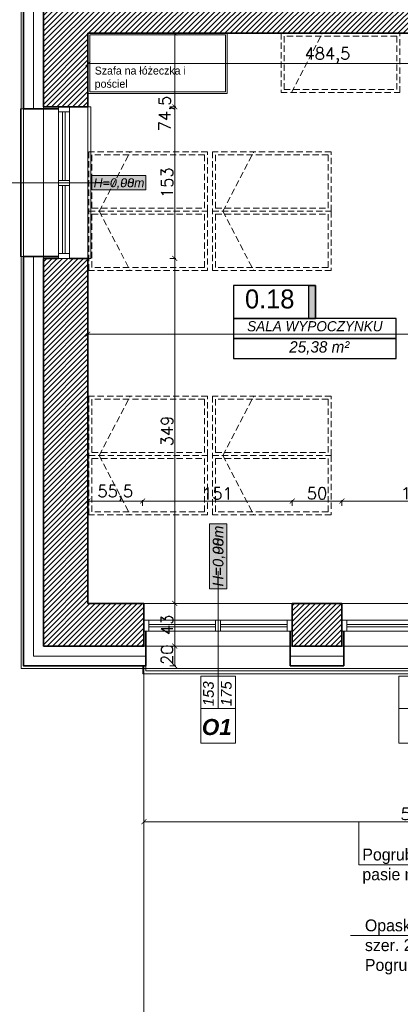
# Model space of a CAD drawing. Header units: millimetres. Extents: x -587 to 358276, y -26688 to 221215.
# Tile 78 of 256: x 8863 to 9248, y 9384 to 10379. Entities that reach past the tile are written whole.
import ezdxf
from ezdxf.lldxf.tags import DXFTag

# ---------------------------------------------------------------- set-up
doc = ezdxf.new("R2010")
doc.units = ezdxf.units.MM
doc.header["$MEASUREMENT"] = 0
doc.linetypes.add('DASHED2', pattern=[9.525, 6.35, -3.175])
for name, color, linetype, lineweight in [('A_istniejące ściany', 7, 'Continuous', 35), ('A_izolacja', 5, 'Continuous', 9), ('A_l.przerywana', 250, 'ICAD_ISO03W100', 9), ('A_linie widokowe', 5, 'Continuous', 18), ('A_okna wymieniane', 5, 'Continuous', 15), ('A_opisy', 166, 'Continuous', 15), ('A_wyposażenie', 7, 'Continuous', 9), ('A_ściany projektowane', 5, 'Continuous', 35), ('l.przerywana', 104, 'ICAD_ISO03W100', 5), ('l.widokowa', 140, 'Continuous', 15), ('l.wypełnien', 253, 'Continuous', 5), ('Nowe_820-G Rysunki Obrazki_Nr_pióra__1', 7, 'Continuous', 13), ('wymiarowanie', 176, 'Continuous', 9)]:
    doc.layers.add(name, color=color, linetype=linetype, lineweight=lineweight)
doc.layers.add('tabelki opis', color=7, linetype='Continuous')
doc.styles.add('ARIALL', font='GOTHIC.TTF', dxfattribs={"height": 40})
doc.styles.add('ROMANS', font='romans')
doc.styles.add('styl2', font='simplex.shx')
doc.linetypes.add('BATTING', pattern='A,0.00254,-2.54,[134,ltypeshp.shx,S=2.54,R=0,X=-2.54,Y=0],-5.08,[134,ltypeshp.shx,S=2.54,R=180,X=2.54,Y=0],-2.54', length=10.16254)
tags = doc.linetypes.add('ICAD_ISO03W100', pattern=[30, 12, -18]).pattern_tags.tags
tags[6:7] = [DXFTag(74, 4), DXFTag(75, 0), DXFTag(340, '0'), DXFTag(46, 1.0), DXFTag(50, 0.0), DXFTag(44, 0.0), DXFTag(45, 0.0)]
tags[4:5] = [DXFTag(74, 4), DXFTag(75, 0), DXFTag(340, '0'), DXFTag(46, 1.0), DXFTag(50, 0.0), DXFTag(44, 0.0), DXFTag(45, 0.0)]
doc.dimstyles.new('Skala 1-50', dxfattribs={"dimtxt": 12, "dimasz": 5, "dimexe": 1, "dimexo": 1, "dimgap": 1.5, "dimtad": 1, "dimdec": 1, "dimrnd": 0.5, "dimtxsty": 'styl2', "dimblk": 'ARCHTICK', "dimcen": 5, "dimadec": 0, "dimazin": 0, "dimtfac": 1, "dimtdec": 1, "dimtmove": 1, "dimatfit": 3, "dimldrblk": 'ARCHTICK', "dimfxl": 5, "dimfxlon": 1, "dimlwd": -1, "dimlwe": -1, "dimarcsym": 0})
pattern_1 = [(45, (0, 6.0705), (-2.6516504, 2.6516504), [])]

# ---------------------------------------------------------------- blocks, each defined once
blk = doc.blocks.new('_ArchTick')
at = {"color": 0, "linetype": 'ByBlock', "const_width": 0.15}
blk.add_lwpolyline([(-0.5, -0.5), (0.5, 0.5)], dxfattribs=at)
blk = doc.blocks.new('*D3581')
at = {"layer": 'Defpoints', "color": 0}
for p in [(8988.77, 9745.65), (9538.82, 9725.65), (9538.82, 9568.11)]:
    blk.add_point(p, dxfattribs=at)
at = {"layer": 'wymiarowanie', "color": 0}
for p, q in [((8988.77, 9573.11), (8988.77, 9567.11)), ((8988.77, 9568.11), (9538.82, 9568.11)), ((9538.82, 9573.11), (9538.82, 9567.11))]:
    blk.add_line(p, q, dxfattribs=at)
at = {"layer": 'wymiarowanie', "color": 0, "xscale": 5, "yscale": 5, "zscale": 5, "rotation": 180}
blk.add_blockref('_ArchTick', (8988.77, 9568.11), dxfattribs=at)
at = {"layer": 'wymiarowanie', "color": 0, "xscale": 5, "yscale": 5, "zscale": 5}
blk.add_blockref('_ArchTick', (9538.82, 9568.11), dxfattribs=at)
at = {"layer": 'wymiarowanie', "color": 0, "insert": (9263.8, 9575.92), "char_height": 12, "attachment_point": 5, "style": 'styl2'}
blk.add_mtext('550', dxfattribs=at)
blk = doc.blocks.new('*D3594')
at = {"layer": 'Defpoints', "color": 0}
for p in [(8618.8, 9745.65), (8887.19, 9745.65), (8887.19, 9725.65)]:
    blk.add_point(p, dxfattribs=at)
at = {"layer": 'wymiarowanie', "color": 0}
for p, q in [((8623.8, 9745.65), (8617.8, 9745.65)), ((8618.8, 9725.65), (8618.8, 9745.65)), ((8623.8, 9725.65), (8617.8, 9725.65)), ((8618.8, 9725.65), (8618.8, 9692.92))]:
    blk.add_line(p, q, dxfattribs=at)
at = {"layer": 'wymiarowanie', "color": 0, "xscale": 5, "yscale": 5, "zscale": 5}
for p, rotation in [((8618.8, 9745.65), 90), ((8618.8, 9725.65), 270)]:
    blk.add_blockref('_ArchTick', p, dxfattribs=dict(at, rotation=rotation))
at = {"layer": 'wymiarowanie', "color": 0, "insert": (8611, 9703.16), "char_height": 12, "attachment_point": 5, "rotation": 90, "style": 'styl2'}
blk.add_mtext('20', dxfattribs=at)
blk = doc.blocks.new('*D3595')
at = {"layer": 'Defpoints', "color": 0}
for p in [(8618.8, 10139.66), (8867.19, 10139.66), (8887.19, 9745.65)]:
    blk.add_point(p, dxfattribs=at)
at = {"layer": 'wymiarowanie', "color": 0}
for p, q in [((8623.8, 10139.66), (8617.8, 10139.66)), ((8618.8, 9745.65), (8618.8, 10139.66)), ((8623.8, 9745.65), (8617.8, 9745.65))]:
    blk.add_line(p, q, dxfattribs=at)
at = {"layer": 'wymiarowanie', "color": 0, "xscale": 5, "yscale": 5, "zscale": 5}
for p, rotation in [((8618.8, 10139.66), 90), ((8618.8, 9745.65), 270)]:
    blk.add_blockref('_ArchTick', p, dxfattribs=dict(at, rotation=rotation))
at = {"layer": 'wymiarowanie', "color": 0, "insert": (8611, 9942.66), "char_height": 12, "attachment_point": 5, "rotation": 90, "style": 'styl2'}
blk.add_mtext('394', dxfattribs=at)
blk = doc.blocks.new('*D3597')
at = {"layer": 'Defpoints', "color": 0}
for p in [(8618.8, 10290.91), (8887.19, 10290.91), (8860.69, 10139.66)]:
    blk.add_point(p, dxfattribs=at)
at = {"layer": 'wymiarowanie', "color": 0}
for p, q in [((8623.8, 10290.91), (8617.8, 10290.91)), ((8618.8, 10139.66), (8618.8, 10290.91)), ((8623.8, 10139.66), (8617.8, 10139.66))]:
    blk.add_line(p, q, dxfattribs=at)
at = {"layer": 'wymiarowanie', "color": 0, "xscale": 5, "yscale": 5, "zscale": 5}
for p, rotation in [((8618.8, 10290.91), 90), ((8618.8, 10139.66), 270)]:
    blk.add_blockref('_ArchTick', p, dxfattribs=dict(at, rotation=rotation))
at = {"layer": 'wymiarowanie', "color": 0, "insert": (8611.15, 10215.28), "char_height": 12, "attachment_point": 5, "rotation": 90, "style": 'styl2'}
blk.add_mtext('151', dxfattribs=at)
blk = doc.blocks.new('*D3598')
at = {"layer": 'Defpoints', "color": 0}
for p in [(8618.8, 10547.87), (8867.19, 10547.87), (8887.19, 10290.91)]:
    blk.add_point(p, dxfattribs=at)
at = {"layer": 'wymiarowanie', "color": 0}
for p, q in [((8623.8, 10547.87), (8617.8, 10547.87)), ((8618.8, 10290.91), (8618.8, 10547.87)), ((8623.8, 10290.91), (8617.8, 10290.91))]:
    blk.add_line(p, q, dxfattribs=at)
at = {"layer": 'wymiarowanie', "color": 0, "xscale": 5, "yscale": 5, "zscale": 5}
for p, rotation in [((8618.8, 10547.87), 90), ((8618.8, 10290.91), 270)]:
    blk.add_blockref('_ArchTick', p, dxfattribs=dict(at, rotation=rotation))
at = {"layer": 'wymiarowanie', "color": 0, "insert": (8611, 10419.39), "char_height": 12, "attachment_point": 5, "rotation": 90, "style": 'styl2'}
blk.add_mtext('257', dxfattribs=at)
blk = doc.blocks.new('*D3669')
at = {"layer": 'Defpoints', "color": 0}
for p in [(8867.19, 9745.65), (8887.19, 9745.65), (8887.19, 9192.87)]:
    blk.add_point(p, dxfattribs=at)
at = {"layer": 'wymiarowanie', "color": 0}
for p, q in [((8867.19, 9192.87), (8825.65, 9192.87)), ((8867.19, 9197.87), (8867.19, 9191.87)), ((8867.19, 9192.87), (8887.19, 9192.87)), ((8887.19, 9197.87), (8887.19, 9191.87))]:
    blk.add_line(p, q, dxfattribs=at)
at = {"layer": 'wymiarowanie', "color": 0, "xscale": 5, "yscale": 5, "zscale": 5, "rotation": 180}
blk.add_blockref('_ArchTick', (8867.19, 9192.87), dxfattribs=at)
at = {"layer": 'wymiarowanie', "color": 0, "xscale": 5, "yscale": 5, "zscale": 5}
blk.add_blockref('_ArchTick', (8887.19, 9192.87), dxfattribs=at)
at = {"layer": 'wymiarowanie', "color": 0, "insert": (8835.89, 9200.67), "char_height": 12, "attachment_point": 5, "style": 'styl2'}
blk.add_mtext('20', dxfattribs=at)
blk = doc.blocks.new('*D3670')
at = {"layer": 'Defpoints', "color": 0}
for p in [(8887.19, 9745.65), (8988.77, 9745.65), (8988.77, 9192.87)]:
    blk.add_point(p, dxfattribs=at)
at = {"layer": 'wymiarowanie', "color": 0}
for p, q in [((8887.19, 9197.87), (8887.19, 9191.87)), ((8887.19, 9192.87), (8988.77, 9192.87)), ((8988.77, 9197.87), (8988.77, 9191.87))]:
    blk.add_line(p, q, dxfattribs=at)
at = {"layer": 'wymiarowanie', "color": 0, "xscale": 5, "yscale": 5, "zscale": 5, "rotation": 180}
blk.add_blockref('_ArchTick', (8887.19, 9192.87), dxfattribs=at)
at = {"layer": 'wymiarowanie', "color": 0, "xscale": 5, "yscale": 5, "zscale": 5}
blk.add_blockref('_ArchTick', (8988.77, 9192.87), dxfattribs=at)
at = {"layer": 'wymiarowanie', "color": 0, "insert": (8937.98, 9201.22), "char_height": 12, "attachment_point": 5, "style": 'styl2'}
blk.add_mtext('101,5', dxfattribs=at)
blk = doc.blocks.new('*D3671')
at = {"layer": 'Defpoints', "color": 0}
for p in [(8988.77, 9745.65), (9138.77, 9745.65), (9138.77, 9192.87)]:
    blk.add_point(p, dxfattribs=at)
at = {"layer": 'wymiarowanie', "color": 0}
for p, q in [((8988.77, 9197.87), (8988.77, 9191.87)), ((8988.77, 9192.87), (9138.77, 9192.87)), ((9138.77, 9197.87), (9138.77, 9191.87))]:
    blk.add_line(p, q, dxfattribs=at)
at = {"layer": 'wymiarowanie', "color": 0, "xscale": 5, "yscale": 5, "zscale": 5, "rotation": 180}
blk.add_blockref('_ArchTick', (8988.77, 9192.87), dxfattribs=at)
at = {"layer": 'wymiarowanie', "color": 0, "xscale": 5, "yscale": 5, "zscale": 5}
blk.add_blockref('_ArchTick', (9138.77, 9192.87), dxfattribs=at)
at = {"layer": 'wymiarowanie', "color": 0, "insert": (9063.77, 9200.67), "char_height": 12, "attachment_point": 5, "style": 'styl2'}
blk.add_mtext('150', dxfattribs=at)
blk = doc.blocks.new('*D3672')
at = {"layer": 'Defpoints', "color": 0}
for p in [(9138.77, 9745.65), (9189.01, 9745.65), (9189.01, 9192.87)]:
    blk.add_point(p, dxfattribs=at)
at = {"layer": 'wymiarowanie', "color": 0}
for p, q in [((9138.77, 9197.87), (9138.77, 9191.87)), ((9138.77, 9192.87), (9189.01, 9192.87)), ((9189.01, 9197.87), (9189.01, 9191.87))]:
    blk.add_line(p, q, dxfattribs=at)
at = {"layer": 'wymiarowanie', "color": 0, "xscale": 5, "yscale": 5, "zscale": 5, "rotation": 180}
blk.add_blockref('_ArchTick', (9138.77, 9192.87), dxfattribs=at)
at = {"layer": 'wymiarowanie', "color": 0, "xscale": 5, "yscale": 5, "zscale": 5}
blk.add_blockref('_ArchTick', (9189.01, 9192.87), dxfattribs=at)
at = {"layer": 'wymiarowanie', "color": 0, "insert": (9163.89, 9200.67), "char_height": 12, "attachment_point": 5, "style": 'styl2'}
blk.add_mtext('50', dxfattribs=at)
blk = doc.blocks.new('*D3673')
at = {"layer": 'Defpoints', "color": 0}
for p in [(9189.01, 9745.65), (9339.01, 9745.65), (9339.01, 9192.87)]:
    blk.add_point(p, dxfattribs=at)
at = {"layer": 'wymiarowanie', "color": 0}
for p, q in [((9189.01, 9197.87), (9189.01, 9191.87)), ((9189.01, 9192.87), (9339.01, 9192.87)), ((9339.01, 9197.87), (9339.01, 9191.87))]:
    blk.add_line(p, q, dxfattribs=at)
at = {"layer": 'wymiarowanie', "color": 0, "xscale": 5, "yscale": 5, "zscale": 5, "rotation": 180}
blk.add_blockref('_ArchTick', (9189.01, 9192.87), dxfattribs=at)
at = {"layer": 'wymiarowanie', "color": 0, "xscale": 5, "yscale": 5, "zscale": 5}
blk.add_blockref('_ArchTick', (9339.01, 9192.87), dxfattribs=at)
at = {"layer": 'wymiarowanie', "color": 0, "insert": (9264.01, 9200.67), "char_height": 12, "attachment_point": 5, "style": 'styl2'}
blk.add_mtext('150', dxfattribs=at)
blk = doc.blocks.new('*D3746')
at = {"layer": 'Defpoints', "color": 0}
for p in [(8932.19, 10071.02), (9994.69, 10071.02), (8932.19, 10061.04)]:
    blk.add_point(p, dxfattribs=at)
at = {"layer": 'wymiarowanie', "color": 0}
for p, q in [((8932.19, 10066.04), (8932.19, 10060.04)), ((9994.69, 10066.04), (9994.69, 10060.04)), ((9994.69, 10061.04), (8932.19, 10061.04))]:
    blk.add_line(p, q, dxfattribs=at)
at = {"layer": 'wymiarowanie', "color": 0, "xscale": 5, "yscale": 5, "zscale": 5, "rotation": 180}
blk.add_blockref('_ArchTick', (8932.19, 10061.04), dxfattribs=at)
at = {"layer": 'wymiarowanie', "color": 0, "xscale": 5, "yscale": 5, "zscale": 5}
blk.add_blockref('_ArchTick', (9994.69, 10061.04), dxfattribs=at)
at = {"layer": 'wymiarowanie', "color": 0, "insert": (9463.44, 10069.39), "char_height": 12, "attachment_point": 5, "style": 'styl2'}
blk.add_mtext('1062,5', dxfattribs=at)
blk = doc.blocks.new('*D3942')
at = {"layer": 'Defpoints', "color": 0}
for p in [(8932.19, 10365.41), (9416.72, 10365.41), (9416.72, 10334.64)]:
    blk.add_point(p, dxfattribs=at)
at = {"layer": 'wymiarowanie', "color": 0}
for p, q in [((8932.19, 10339.64), (8932.19, 10333.64)), ((8932.19, 10334.64), (9416.72, 10334.64)), ((9416.72, 10339.64), (9416.72, 10333.64))]:
    blk.add_line(p, q, dxfattribs=at)
at = {"layer": 'wymiarowanie', "color": 0, "xscale": 5, "yscale": 5, "zscale": 5, "rotation": 180}
blk.add_blockref('_ArchTick', (8932.19, 10334.64), dxfattribs=at)
at = {"layer": 'wymiarowanie', "color": 0, "xscale": 5, "yscale": 5, "zscale": 5}
blk.add_blockref('_ArchTick', (9416.72, 10334.64), dxfattribs=at)
at = {"layer": 'wymiarowanie', "color": 0, "insert": (9174.45, 10342.99), "char_height": 12, "attachment_point": 5, "style": 'styl2'}
blk.add_mtext('484,5', dxfattribs=at)
blk = doc.blocks.new('*D3961')
at = {"layer": 'Defpoints', "color": 0}
for p in [(8987.57, 9892.39), (8932.19, 9788.83), (8987.57, 9788.83)]:
    blk.add_point(p, dxfattribs=at)
at = {"layer": 'wymiarowanie', "color": 0}
for p, q in [((8932.19, 9887.39), (8932.19, 9893.39)), ((8932.19, 9892.39), (8987.57, 9892.39)), ((8987.57, 9887.39), (8987.57, 9893.39))]:
    blk.add_line(p, q, dxfattribs=at)
at = {"layer": 'wymiarowanie', "color": 0, "xscale": 5, "yscale": 5, "zscale": 5, "rotation": 180}
blk.add_blockref('_ArchTick', (8932.19, 9892.39), dxfattribs=at)
at = {"layer": 'wymiarowanie', "color": 0, "xscale": 5, "yscale": 5, "zscale": 5}
blk.add_blockref('_ArchTick', (8987.57, 9892.39), dxfattribs=at)
at = {"layer": 'wymiarowanie', "color": 0, "insert": (8959.88, 9900.59), "char_height": 12, "attachment_point": 5, "style": 'styl2'}
blk.add_mtext('55,5', dxfattribs=at)
blk = doc.blocks.new('*D3962')
at = {"layer": 'Defpoints', "color": 0}
for p in [(9138.77, 9892.39), (8987.57, 9788.83), (9138.77, 9788.83)]:
    blk.add_point(p, dxfattribs=at)
at = {"layer": 'wymiarowanie', "color": 0}
for p, q in [((8987.57, 9887.39), (8987.57, 9893.39)), ((8987.57, 9892.39), (9138.77, 9892.39)), ((9138.77, 9887.39), (9138.77, 9893.39))]:
    blk.add_line(p, q, dxfattribs=at)
at = {"layer": 'wymiarowanie', "color": 0, "xscale": 5, "yscale": 5, "zscale": 5, "rotation": 180}
blk.add_blockref('_ArchTick', (8987.57, 9892.39), dxfattribs=at)
at = {"layer": 'wymiarowanie', "color": 0, "xscale": 5, "yscale": 5, "zscale": 5}
blk.add_blockref('_ArchTick', (9138.77, 9892.39), dxfattribs=at)
at = {"layer": 'wymiarowanie', "color": 0, "insert": (9063.17, 9900.04), "char_height": 12, "attachment_point": 5, "style": 'styl2'}
blk.add_mtext('151', dxfattribs=at)
blk = doc.blocks.new('*D3963')
at = {"layer": 'Defpoints', "color": 0}
for p in [(9189.01, 9892.39), (9138.77, 9788.83), (9189.01, 9788.83)]:
    blk.add_point(p, dxfattribs=at)
at = {"layer": 'wymiarowanie', "color": 0}
for p, q in [((9138.77, 9887.39), (9138.77, 9893.39)), ((9138.77, 9892.39), (9189.01, 9892.39)), ((9189.01, 9887.39), (9189.01, 9893.39))]:
    blk.add_line(p, q, dxfattribs=at)
at = {"layer": 'wymiarowanie', "color": 0, "xscale": 5, "yscale": 5, "zscale": 5, "rotation": 180}
blk.add_blockref('_ArchTick', (9138.77, 9892.39), dxfattribs=at)
at = {"layer": 'wymiarowanie', "color": 0, "xscale": 5, "yscale": 5, "zscale": 5}
blk.add_blockref('_ArchTick', (9189.01, 9892.39), dxfattribs=at)
at = {"layer": 'wymiarowanie', "color": 0, "insert": (9163.89, 9900.19), "char_height": 12, "attachment_point": 5, "style": 'styl2'}
blk.add_mtext('50', dxfattribs=at)
blk = doc.blocks.new('*D3964')
at = {"layer": 'Defpoints', "color": 0}
for p in [(9339.01, 9892.39), (9189.01, 9788.83), (9339.01, 9788.83)]:
    blk.add_point(p, dxfattribs=at)
at = {"layer": 'wymiarowanie', "color": 0}
for p, q in [((9189.01, 9887.39), (9189.01, 9893.39)), ((9189.01, 9892.39), (9339.01, 9892.39)), ((9339.01, 9887.39), (9339.01, 9893.39))]:
    blk.add_line(p, q, dxfattribs=at)
at = {"layer": 'wymiarowanie', "color": 0, "xscale": 5, "yscale": 5, "zscale": 5, "rotation": 180}
blk.add_blockref('_ArchTick', (9189.01, 9892.39), dxfattribs=at)
at = {"layer": 'wymiarowanie', "color": 0, "xscale": 5, "yscale": 5, "zscale": 5}
blk.add_blockref('_ArchTick', (9339.01, 9892.39), dxfattribs=at)
at = {"layer": 'wymiarowanie', "color": 0, "insert": (9264.01, 9900.19), "char_height": 12, "attachment_point": 5, "style": 'styl2'}
blk.add_mtext('150', dxfattribs=at)
blk = doc.blocks.new('*D4063')
at = {"layer": 'Defpoints', "color": 0}
for p in [(8932.19, 10365.41), (8932.19, 10290.91), (9020.04, 10290.91)]:
    blk.add_point(p, dxfattribs=at)
at = {"layer": 'wymiarowanie', "color": 0}
for p, q in [((9015.04, 10365.41), (9021.04, 10365.41)), ((9020.04, 10365.41), (9020.04, 10290.91)), ((9015.04, 10290.91), (9021.04, 10290.91))]:
    blk.add_line(p, q, dxfattribs=at)
at = {"layer": 'wymiarowanie', "color": 0, "xscale": 5, "yscale": 5, "zscale": 5}
for p, rotation in [((9020.04, 10365.41), 90), ((9020.04, 10290.91), 270)]:
    blk.add_blockref('_ArchTick', p, dxfattribs=dict(at, rotation=rotation))
at = {"layer": 'wymiarowanie', "color": 0, "insert": (9011.69, 10284.3), "char_height": 12, "attachment_point": 5, "rotation": 90, "style": 'styl2'}
blk.add_mtext('74,5', dxfattribs=at)
blk = doc.blocks.new('*D4064')
at = {"layer": 'Defpoints', "color": 0}
for p in [(8932.19, 10290.91), (8932.19, 10137.66), (9020.04, 10137.66)]:
    blk.add_point(p, dxfattribs=at)
at = {"layer": 'wymiarowanie', "color": 0}
for p, q in [((9015.04, 10290.91), (9021.04, 10290.91)), ((9020.04, 10290.91), (9020.04, 10137.66)), ((9015.04, 10137.66), (9021.04, 10137.66))]:
    blk.add_line(p, q, dxfattribs=at)
at = {"layer": 'wymiarowanie', "color": 0, "xscale": 5, "yscale": 5, "zscale": 5}
for p, rotation in [((9020.04, 10290.91), 90), ((9020.04, 10137.66), 270)]:
    blk.add_blockref('_ArchTick', p, dxfattribs=dict(at, rotation=rotation))
at = {"layer": 'wymiarowanie', "color": 0, "insert": (9012.24, 10214.28), "char_height": 12, "attachment_point": 5, "rotation": 90, "style": 'styl2'}
blk.add_mtext('153', dxfattribs=at)
blk = doc.blocks.new('*D4065')
at = {"layer": 'Defpoints', "color": 0}
for p in [(8932.19, 10137.66), (8988.77, 9788.83), (9020.04, 9788.83)]:
    blk.add_point(p, dxfattribs=at)
at = {"layer": 'wymiarowanie', "color": 0}
for p, q in [((9015.04, 10137.66), (9021.04, 10137.66)), ((9020.04, 10137.66), (9020.04, 9788.83)), ((9015.04, 9788.83), (9021.04, 9788.83))]:
    blk.add_line(p, q, dxfattribs=at)
at = {"layer": 'wymiarowanie', "color": 0, "xscale": 5, "yscale": 5, "zscale": 5}
for p, rotation in [((9020.04, 10137.66), 90), ((9020.04, 9788.83), 270)]:
    blk.add_blockref('_ArchTick', p, dxfattribs=dict(at, rotation=rotation))
at = {"layer": 'wymiarowanie', "color": 0, "insert": (9012.24, 9963.25), "char_height": 12, "attachment_point": 5, "rotation": 90, "style": 'styl2'}
blk.add_mtext('349', dxfattribs=at)
blk = doc.blocks.new('*D4066')
at = {"layer": 'Defpoints', "color": 0}
for p in [(8988.77, 9788.83), (8987.57, 9745.65), (9020.04, 9745.65)]:
    blk.add_point(p, dxfattribs=at)
at = {"layer": 'wymiarowanie', "color": 0}
for p, q in [((9015.04, 9788.83), (9021.04, 9788.83)), ((9020.04, 9788.83), (9020.04, 9745.65)), ((9015.04, 9745.65), (9021.04, 9745.65))]:
    blk.add_line(p, q, dxfattribs=at)
at = {"layer": 'wymiarowanie', "color": 0, "xscale": 5, "yscale": 5, "zscale": 5}
for p, rotation in [((9020.04, 9788.83), 90), ((9020.04, 9745.65), 270)]:
    blk.add_blockref('_ArchTick', p, dxfattribs=dict(at, rotation=rotation))
at = {"layer": 'wymiarowanie', "color": 0, "insert": (9012.24, 9767.24), "char_height": 12, "attachment_point": 5, "rotation": 90, "style": 'styl2'}
blk.add_mtext('43', dxfattribs=at)
blk = doc.blocks.new('*D4067')
at = {"layer": 'Defpoints', "color": 0}
for p in [(8987.57, 9745.65), (8990.77, 9725.65), (9020.04, 9725.65)]:
    blk.add_point(p, dxfattribs=at)
at = {"layer": 'wymiarowanie', "color": 0}
for p, q in [((9015.04, 9745.65), (9021.04, 9745.65)), ((9020.04, 9745.65), (9020.04, 9725.65)), ((9015.04, 9725.65), (9021.04, 9725.65))]:
    blk.add_line(p, q, dxfattribs=at)
at = {"layer": 'wymiarowanie', "color": 0, "xscale": 5, "yscale": 5, "zscale": 5}
for p, rotation in [((9020.04, 9745.65), 90), ((9020.04, 9725.65), 270)]:
    blk.add_blockref('_ArchTick', p, dxfattribs=dict(at, rotation=rotation))
at = {"layer": 'wymiarowanie', "color": 0, "insert": (9012.24, 9736.99), "char_height": 12, "attachment_point": 5, "rotation": 90, "style": 'styl2'}
blk.add_mtext('20', dxfattribs=at)

msp = doc.modelspace()

# ---------------------------------------------------------------- hatches: boundary and pattern name
at = {"layer": 'A_opisy', "ltscale": 0.3, "true_color": 0xffffff}
for points in [[(8936.24, 10221.59), (8990.79, 10221.59), (8990.79, 10206.98), (8936.24, 10206.98)], [(8936.24, 10221.59), (8990.79, 10221.59), (8990.79, 10206.98), (8936.24, 10206.98)], [(8936.24, 10221.59), (8990.79, 10221.59), (8990.79, 10206.98), (8936.24, 10206.98)], [(8936.24, 10221.59), (8990.79, 10221.59), (8990.79, 10206.98), (8936.24, 10206.98)], [(9055.01, 9803.77), (9055.01, 9869.23), (9072.54, 9869.23), (9072.54, 9803.77)], [(9055.01, 9803.77), (9055.01, 9869.23), (9072.54, 9869.23), (9072.54, 9803.77)], [(9055.01, 9803.77), (9055.01, 9869.23), (9072.54, 9869.23), (9072.54, 9803.77)], [(9055.01, 9803.77), (9055.01, 9869.23), (9072.54, 9869.23), (9072.54, 9803.77)]]:
    msp.add_hatch(color=7, dxfattribs=at).paths.add_polyline_path(points)
at = {"layer": 'l.wypełnien'}
h = msp.add_hatch(dxfattribs=at)
h.set_pattern_fill('ANSI31', color=256, scale=30, style=0)
h.set_pattern_definition(pattern_1)
h.paths.add_polyline_path([(8887.19, 10290.91), (8887.19, 10545.87), (8932.19, 10545.87), (8932.19, 10408.59), (9059.57, 10408.59), (9368.19, 10408.59), (9394.23, 10408.59), (9416.72, 10408.59), (9416.72, 10365.41), (9405.31, 10365.41), (9376.25, 10365.41), (8932.19, 10365.41), (8932.19, 10290.91)])
h.paths.add_polyline_path([(9871.19, 10808.06), (9871.19, 10798.06), (9878.23, 10798.06), (9890.23, 10798.06), (10052.23, 10798.06), (10052.23, 10570.59), (10066.23, 10570.59), (10066.23, 10712.07), (10066.23, 10718), (10066.23, 10718.06), (10066.23, 10734.81), (10066.23, 10771.31), (10066.23, 10782.07), (10066.23, 10788), (10066.23, 10788.06), (10066.23, 10788), (10066.23, 10782.07), (10066.22, 10782.07), (10066.23, 10788), (10066.23, 10788.06), (10066.23, 10798.06), (10125.49, 10798.06), (10125.49, 10814.15), (10125.49, 10826), (10125.49, 10840.39), (10058.81, 10840.39), (9924.19, 10840.39), (9924.19, 10868.39), (9879.19, 10868.39), (9879.19, 10840.39), (9871.19, 10840.39), (9871.19, 10808.06)])
h.paths.add_polyline_path([(9570.47, 10800.59), (9731.23, 10800.59), (9731.23, 10737.59), (9748.23, 10737.59), (9748.23, 10800.06), (9768.19, 10800.06), (9768.19, 10808.06), (9781.19, 10808.06), (9781.19, 10840.39), (9769.78, 10840.39), (9645.19, 10840.39), (9645.19, 10839.59), (9604.19, 10839.59), (9570.47, 10839.59)])
h.paths.add_polyline_path([(9394.23, 10800.59), (9428.47, 10800.59), (9428.47, 10839.59), (9388.19, 10839.59), (9388.19, 10800.59), (9394.23, 10800.59)])
h.paths.add_polyline_path([(9428.47, 10800.59), (9428.47, 10839.59), (9448.47, 10839.59), (9448.47, 10800.59)])
h.paths.add_polyline_path([(9550.47, 10800.59), (9570.47, 10800.59), (9570.47, 10839.59), (9550.47, 10839.59)])
h.paths.add_polyline_path([(9368.19, 10800.59), (9388.19, 10800.59), (9388.19, 10839.59), (9368.19, 10839.59)])
h.paths.add_polyline_path([(9604.19, 10839.59), (9604.19, 10855.39), (9645.19, 10855.39), (9645.19, 10839.59)])
h.paths.add_polyline_path([(9368.19, 10428.59), (9368.19, 10408.59), (9394.23, 10408.59), (9394.23, 10428.59)])
h.paths.add_polyline_path([(9368.19, 10780.59), (9394.23, 10780.59), (9394.23, 10800.59), (9368.19, 10800.59)])
h = msp.add_hatch(dxfattribs=at)
h.set_pattern_fill('ANSI31', color=256, scale=30, style=0)
h.set_pattern_definition(pattern_1)
h.paths.add_polyline_path([(8887.19, 10137.66), (8887.19, 9745.65), (8988.77, 9745.65), (8988.77, 9788.83), (8932.19, 9788.83), (8932.19, 10137.66), (8913.43, 10137.66), (8902.43, 10137.66)])
h.paths.add_polyline_path([(10184.83, 9788.83), (10254.19, 9788.83), (10254.19, 9768.83), (10279.59, 9768.83), (10279.59, 9788.83), (10294.77, 9788.83), (10294.77, 9745.65), (10184.83, 9745.65)])
h.paths.add_polyline_path([(9635.2, 9745.65), (9635.2, 9788.83), (9538.82, 9788.83), (9538.82, 9745.65)])
h.paths.add_polyline_path([(9189.01, 9745.65), (9189.01, 9788.83), (9138.77, 9788.83), (9138.77, 9745.65)])
h.paths.add_polyline_path([(9835.02, 9745.65), (9835.02, 9788.83), (9785.2, 9788.83), (9785.2, 9745.65)])
h.paths.add_polyline_path([(10034.83, 9745.65), (10034.83, 9788.83), (9985.02, 9788.83), (9985.02, 9745.65)])
h.paths.add_polyline_path([(9388.82, 9745.65), (9388.82, 9788.83), (9339.01, 9788.83), (9339.01, 9745.65)])
h.paths.add_polyline_path([(10301.6, 9745.65), (10314.77, 9745.65), (10314.77, 9788.83), (10294.77, 9788.83), (10294.77, 9745.65)])
h.paths.add_polyline_path([(10254.19, 9768.83), (10279.59, 9768.83), (10279.59, 9788.83), (10254.19, 9788.83)])
at = {"layer": 'tabelki opis'}
msp.add_hatch(color=252, dxfattribs=at).paths.add_polyline_path([(9162.49, 10077.03), (9162.49, 10110.3), (9155.53, 10110.3), (9155.53, 10077.03)])

# ---------------------------------------------------------------- linework, layer by layer
at = {"layer": 'A_istniejące ściany', "color": 7}
msp.add_line((8932.19, 10365.41), (8932.19, 10290.91), dxfattribs=at)
for points in [[(8887.19, 10545.87), (8887.19, 10290.91)], [(8932.19, 10365.41), (9405.31, 10365.41)], [(8887.19, 10290.91), (8932.19, 10290.91)], [(8887.19, 10290.91), (8902.43, 10290.91)], [(8913.43, 10290.91), (8932.19, 10290.91)], [(8887.19, 10137.66), (8887.19, 9745.65)], [(8887.19, 10137.66), (8902.43, 10137.66)], [(8913.43, 10137.66), (8932.19, 10137.66)], [(8932.19, 10137.66), (8932.19, 9788.83)], [(8988.77, 9788.83), (8932.19, 9788.83)], [(8988.77, 9788.83), (8971.49, 9788.83)], [(8981.65, 9788.83), (8988.77, 9788.83)], [(8988.77, 9745.65), (8988.77, 9788.83)], [(9189.01, 9788.83), (9138.77, 9788.83)], [(9138.77, 9788.83), (9138.77, 9745.65)], [(9189.01, 9745.65), (9189.01, 9788.83)], [(9138.77, 9745.65), (9138.77, 9760.89)], [(8887.19, 9745.65), (8988.77, 9745.65)], [(9138.77, 9745.65), (9189.01, 9745.65)]]:
    msp.add_lwpolyline(points, dxfattribs=at)
at = {"layer": 'A_izolacja', "color": 5, "lineweight": 35}
msp.add_line((8902.43, 10139.66), (8867.19, 10139.66), dxfattribs=at)
at = {"layer": 'A_izolacja', "lineweight": 35}
for p, q in [((8990.77, 9760.89), (8990.77, 9725.65)), ((9136.77, 9760.89), (9136.77, 9725.65)), ((9191.01, 9760.89), (9191.01, 9725.65))]:
    msp.add_line(p, q, dxfattribs=at)
at = {"layer": 'A_izolacja', "linetype": 'BATTING'}
for points in [[(8877.19, 10545.87), (8877.19, 10288.91)], [(8877.19, 10139.66), (8877.19, 9735.65), (8990.77, 9735.65)], [(9136.77, 9735.65), (9191.01, 9735.65)]]:
    msp.add_lwpolyline(points, dxfattribs=at)
at = {"layer": 'A_izolacja', "lineweight": 35}
for points in [[(8867.19, 10527.87), (8867.19, 10288.91)], [(8867.19, 10139.66), (8867.19, 9725.65), (8990.77, 9725.65)], [(9136.77, 9725.65), (9191.01, 9725.65)]]:
    msp.add_lwpolyline(points, dxfattribs=at)
at = {"layer": 'A_l.przerywana', "color": 7, "ltscale": 0.3}
for points in [[(8887.19, 10137.66), (8887.19, 10290.91)], [(8932.19, 10290.91), (8932.19, 10137.66)], [(8987.57, 9788.83), (9140.82, 9788.83)], [(9140.82, 9745.65), (8987.57, 9745.65)], [(10185.29, 9745.65), (9187.39, 9745.65)]]:
    msp.add_lwpolyline(points, dxfattribs=at)
at = {"layer": 'A_linie widokowe', "color": 5, "ltscale": 0.3}
msp.add_lwpolyline([(8987.77, 9725.65), (8987.77, 9717.65), (9539.82, 9717.65), (9539.82, 9725.65)], dxfattribs=at)
at = {"layer": 'A_okna wymieniane', "color": 5, "linetype": 'Continuous', "lineweight": 15}
for points in [[(8902.43, 10290.91), (8902.43, 10285.83)], [(8913.43, 10290.91), (8902.43, 10290.91)], [(8902.43, 10285.83), (8913.43, 10285.83)], [(8906.66, 10285.83), (8906.66, 10216.4)], [(8909.2, 10285.83), (8906.66, 10285.83)], [(8909.2, 10216.4), (8909.2, 10285.83)], [(8913.43, 10285.83), (8913.43, 10290.91)], [(8902.43, 10216.4), (8902.43, 10211.32)], [(8913.43, 10216.4), (8902.43, 10216.4)], [(8906.66, 10216.4), (8909.2, 10216.4)], [(8913.43, 10211.32), (8913.43, 10216.4)], [(8902.43, 10211.32), (8913.43, 10211.32)], [(8906.66, 10211.32), (8906.66, 10142.74)], [(8909.2, 10211.32), (8906.66, 10211.32)], [(8909.2, 10142.74), (8909.2, 10211.32)], [(8902.43, 10142.74), (8902.43, 10137.66)], [(8913.43, 10142.74), (8902.43, 10142.74)], [(8906.66, 10142.74), (8909.2, 10142.74)], [(8913.43, 10137.66), (8913.43, 10142.74)]]:
    msp.add_lwpolyline(points, dxfattribs=at)
at = {"layer": 'A_okna wymieniane', "color": 5, "linetype": 'Continuous', "lineweight": 13}
for points in [[(8902.43, 10216.4), (8902.43, 10285.83)], [(8913.43, 10285.83), (8913.43, 10216.4)], [(8902.43, 10142.74), (8902.43, 10211.32)], [(8913.43, 10211.32), (8913.43, 10142.74)]]:
    msp.add_lwpolyline(points, dxfattribs=at)
at = {"layer": 'A_okna wymieniane', "color": 5}
msp.add_lwpolyline([(8902.43, 10137.66), (8913.43, 10137.66)], dxfattribs=at)
at = {"layer": 'A_okna wymieniane'}
for points in [[(8993.85, 9771.9), (8988.77, 9771.9)], [(8988.77, 9771.9), (8988.77, 9760.89)], [(8992.65, 9771.9), (9061.23, 9771.9)], [(8993.85, 9760.89), (8993.85, 9771.9)], [(9061.23, 9767.67), (8993.85, 9767.67)], [(8993.85, 9767.67), (8993.85, 9765.13)], [(9066.31, 9771.9), (9061.23, 9771.9)], [(9061.23, 9771.9), (9061.23, 9760.89)], [(9061.23, 9765.13), (9061.23, 9767.67)], [(9066.31, 9760.89), (9066.31, 9771.9)], [(9066.31, 9771.9), (9135.74, 9771.9)], [(9133.69, 9767.67), (9066.31, 9767.67)], [(9066.31, 9767.67), (9066.31, 9765.13)], [(9138.77, 9771.9), (9133.69, 9771.9)], [(9133.69, 9771.9), (9133.69, 9760.89)], [(9133.69, 9765.13), (9133.69, 9767.67)], [(9138.77, 9760.89), (9138.77, 9771.9)], [(9194.09, 9771.9), (9189.01, 9771.9)], [(9189.01, 9771.9), (9189.01, 9760.89)], [(9192.89, 9771.9), (9261.47, 9771.9)], [(9194.09, 9760.89), (9194.09, 9771.9)], [(9261.47, 9767.67), (9194.09, 9767.67)], [(9194.09, 9767.67), (9194.09, 9765.13)], [(8988.77, 9760.89), (8993.85, 9760.89)], [(9061.23, 9760.89), (8992.65, 9760.89)], [(8993.85, 9765.13), (9061.23, 9765.13)], [(9061.23, 9760.89), (9066.31, 9760.89)], [(9066.31, 9765.13), (9133.69, 9765.13)], [(9135.74, 9760.89), (9066.31, 9760.89)], [(9133.69, 9760.89), (9138.77, 9760.89)], [(9189.01, 9760.89), (9194.09, 9760.89)], [(9261.47, 9760.89), (9192.89, 9760.89)], [(9194.09, 9765.13), (9261.47, 9765.13)]]:
    msp.add_lwpolyline(points, dxfattribs=at)
at = {"layer": 'A_opisy'}
for p, q in [((8820.45, 10214.28), (8953.92, 10214.28)), ((9063.77, 9687.98), (9063.77, 9821.45))]:
    msp.add_line(p, q, dxfattribs=at)
at = {"layer": 'A_opisy', "ltscale": 0.3}
for points in [[(8936.24, 10221.59), (8990.79, 10221.59), (8990.79, 10206.98), (8936.24, 10206.98)], [(8936.24, 10221.59), (8990.79, 10221.59), (8990.79, 10206.98), (8936.24, 10206.98)], [(8936.24, 10221.59), (8990.79, 10221.59), (8990.79, 10206.98), (8936.24, 10206.98)], [(8936.24, 10221.59), (8990.79, 10221.59), (8990.79, 10206.98), (8936.24, 10206.98)], [(9055.01, 9803.77), (9055.01, 9869.23), (9072.54, 9869.23), (9072.54, 9803.77)], [(9055.01, 9803.77), (9055.01, 9869.23), (9072.54, 9869.23), (9072.54, 9803.77)], [(9055.01, 9803.77), (9055.01, 9869.23), (9072.54, 9869.23), (9072.54, 9803.77)], [(9055.01, 9803.77), (9055.01, 9869.23), (9072.54, 9869.23), (9072.54, 9803.77)], [(9046.24, 9682.5), (9046.24, 9715.37), (9063.77, 9715.37), (9063.77, 9682.5)], [(9063.77, 9682.5), (9063.77, 9715.37), (9081.3, 9715.37), (9081.3, 9682.5)], [(9246.48, 9682.5), (9246.48, 9715.37), (9264.01, 9715.37), (9264.01, 9682.5)], [(9081.3, 9647.44), (9081.3, 9682.5), (9046.24, 9682.5), (9046.24, 9647.44)], [(9281.54, 9647.44), (9281.54, 9682.5), (9246.48, 9682.5), (9246.48, 9647.44)]]:
    msp.add_lwpolyline(points, close=True, dxfattribs=at)
at = {"layer": 'A_wyposażenie', "color": 7, "linetype": 'DASHED2'}
for p, q in [((9138.02, 10305.41), (9169.25, 10365.41)), ((8943.71, 10185.41), (8974.94, 10245.41)), ((8943.71, 10185.41), (8974.94, 10245.41)), ((9068.71, 10185.41), (9099.94, 10245.41)), ((9068.71, 10185.41), (9099.94, 10245.41)), ((8943.71, 10185.41), (8974.94, 10125.41)), ((8943.71, 10185.41), (8974.94, 10125.41)), ((9068.71, 10185.41), (9099.94, 10125.41)), ((9068.71, 10185.41), (9099.94, 10125.41)), ((8943.71, 9938.41), (8974.94, 9998.41)), ((8943.71, 9938.41), (8974.94, 9998.41)), ((9068.71, 9938.41), (9099.94, 9998.41)), ((9068.71, 9938.41), (9099.94, 9998.41)), ((8943.71, 9938.41), (8974.94, 9878.41)), ((8943.71, 9938.41), (8974.94, 9878.41)), ((9068.71, 9938.41), (9099.94, 9878.41)), ((9068.71, 9938.41), (9099.94, 9878.41))]:
    msp.add_line(p, q, dxfattribs=at)
at = {"layer": 'A_wyposażenie'}
msp.add_lwpolyline([(8932.19, 10365.41), (9073.19, 10365.41), (9073.19, 10304.41), (8932.19, 10304.41), (8932.19, 10365.41)], dxfattribs=at)
at = {"layer": 'A_wyposażenie', "color": 7, "linetype": 'DASHED2'}
for points in [[(9127.5, 10365.41), (9127.5, 10305.41), (9247.5, 10305.41), (9247.5, 10365.41)], [(9127.5, 10365.41), (9127.5, 10305.41), (9247.5, 10305.41), (9247.5, 10365.41)], [(9130.5, 10362.41), (9130.5, 10308.41), (9244.5, 10308.41), (9244.5, 10362.41)], [(9130.5, 10362.41), (9130.5, 10308.41), (9244.5, 10308.41), (9244.5, 10362.41)], [(8933.19, 10245.41), (8933.19, 10185.41), (9053.19, 10185.41), (9053.19, 10245.41)], [(8933.19, 10245.41), (8933.19, 10185.41), (9053.19, 10185.41), (9053.19, 10245.41)], [(9058.19, 10245.41), (9058.19, 10185.41), (9178.19, 10185.41), (9178.19, 10245.41)], [(9058.19, 10245.41), (9058.19, 10185.41), (9178.19, 10185.41), (9178.19, 10245.41)], [(8936.19, 10242.41), (8936.19, 10188.41), (9050.19, 10188.41), (9050.19, 10242.41)], [(8936.19, 10242.41), (8936.19, 10188.41), (9050.19, 10188.41), (9050.19, 10242.41)], [(9061.19, 10242.41), (9061.19, 10188.41), (9175.19, 10188.41), (9175.19, 10242.41)], [(9061.19, 10242.41), (9061.19, 10188.41), (9175.19, 10188.41), (9175.19, 10242.41)], [(8933.19, 10125.41), (8933.19, 10185.41), (9053.19, 10185.41), (9053.19, 10125.41)], [(8933.19, 10125.41), (8933.19, 10185.41), (9053.19, 10185.41), (9053.19, 10125.41)], [(9058.19, 10125.41), (9058.19, 10185.41), (9178.19, 10185.41), (9178.19, 10125.41)], [(9058.19, 10125.41), (9058.19, 10185.41), (9178.19, 10185.41), (9178.19, 10125.41)], [(8936.19, 10128.41), (8936.19, 10182.41), (9050.19, 10182.41), (9050.19, 10128.41)], [(8936.19, 10128.41), (8936.19, 10182.41), (9050.19, 10182.41), (9050.19, 10128.41)], [(9061.19, 10128.41), (9061.19, 10182.41), (9175.19, 10182.41), (9175.19, 10128.41)], [(9061.19, 10128.41), (9061.19, 10182.41), (9175.19, 10182.41), (9175.19, 10128.41)], [(8933.19, 9998.41), (8933.19, 9938.41), (9053.19, 9938.41), (9053.19, 9998.41)], [(8933.19, 9998.41), (8933.19, 9938.41), (9053.19, 9938.41), (9053.19, 9998.41)], [(9058.19, 9998.41), (9058.19, 9938.41), (9178.19, 9938.41), (9178.19, 9998.41)], [(9058.19, 9998.41), (9058.19, 9938.41), (9178.19, 9938.41), (9178.19, 9998.41)], [(8936.19, 9995.41), (8936.19, 9941.41), (9050.19, 9941.41), (9050.19, 9995.41)], [(8936.19, 9995.41), (8936.19, 9941.41), (9050.19, 9941.41), (9050.19, 9995.41)], [(9061.19, 9995.41), (9061.19, 9941.41), (9175.19, 9941.41), (9175.19, 9995.41)], [(9061.19, 9995.41), (9061.19, 9941.41), (9175.19, 9941.41), (9175.19, 9995.41)], [(8933.19, 9878.41), (8933.19, 9938.41), (9053.19, 9938.41), (9053.19, 9878.41)], [(8933.19, 9878.41), (8933.19, 9938.41), (9053.19, 9938.41), (9053.19, 9878.41)], [(9058.19, 9878.41), (9058.19, 9938.41), (9178.19, 9938.41), (9178.19, 9878.41)], [(9058.19, 9878.41), (9058.19, 9938.41), (9178.19, 9938.41), (9178.19, 9878.41)], [(8936.19, 9881.41), (8936.19, 9935.41), (9050.19, 9935.41), (9050.19, 9881.41)], [(8936.19, 9881.41), (8936.19, 9935.41), (9050.19, 9935.41), (9050.19, 9881.41)], [(9061.19, 9881.41), (9061.19, 9935.41), (9175.19, 9935.41), (9175.19, 9881.41)], [(9061.19, 9881.41), (9061.19, 9935.41), (9175.19, 9935.41), (9175.19, 9881.41)]]:
    msp.add_lwpolyline(points, close=True, dxfattribs=at)
at = {"layer": 'A_wyposażenie', "linetype": 'ICAD_ISO03W100', "ltscale": 0.3}
msp.add_lwpolyline([(8933.99, 10363.61), (9071.39, 10363.61), (9071.39, 10306.21), (8933.99, 10306.21)], close=True, dxfattribs=at)
at = {"layer": 'A_ściany projektowane', "color": 5, "lineweight": 35}
msp.add_line((8902.43, 10288.91), (8867.19, 10288.91), dxfattribs=at)
at = {"layer": 'A_ściany projektowane', "color": 7}
for p, q in [((8988.77, 9760.89), (8988.77, 9745.65)), ((9138.77, 9760.89), (9138.77, 9745.65))]:
    msp.add_line(p, q, dxfattribs=at)
at = {"layer": 'l.przerywana', "color": 5, "ltscale": 0.3}
msp.add_line((8867.19, 10288.91), (8867.19, 10139.66), dxfattribs=at)
msp.add_lwpolyline([(8990.77, 9725.65), (8990.77, 9720.65), (9536.82, 9720.65), (9536.82, 9725.65)], dxfattribs=at)
at = {"layer": 'l.widokowa', "color": 5}
for points in [[(9946.69, 11397.27), (8864.69, 11397.27), (8864.69, 9723.15), (11904.83, 9723.15), (11904.83, 11403.07), (11103.75, 11403.07), (11103.75, 10862.39)], [(8867.19, 10288.91), (8864.19, 10288.91), (8864.19, 10139.66), (8867.19, 10139.66)]]:
    msp.add_lwpolyline(points, dxfattribs=at)
at = {"layer": 'l.widokowa', "color": 7}
msp.add_lwpolyline([(8932.19, 10290.91), (8935.19, 10290.91), (8935.19, 10137.66), (8932.19, 10137.66)], dxfattribs=at)
at = {"layer": 'Nowe_820-G Rysunki Obrazki_Nr_pióra__1', "color": 7, "linetype": 'Continuous', "lineweight": 13}
for points in [[(8932.19, 9923.45), (8932.19, 9933.61)], [(8932.19, 9923.45), (8932.19, 9913.29)], [(9187.39, 9788.83), (9340.63, 9788.83)], [(8988.77, 9745.65), (8988.77, 9760.89)]]:
    msp.add_lwpolyline(points, dxfattribs=at)
at = {"layer": 'tabelki opis', "color": 7}
for points in [[(9162.49, 10110.3), (9079.33, 10110.3), (9079.33, 10077.03), (9162.49, 10077.03), (9162.49, 10110.3)], [(9079.33, 10056.76), (9244.06, 10056.76), (9244.06, 10077.03), (9079.33, 10077.03), (9079.33, 10056.76)], [(9079.33, 10036.48), (9244.06, 10036.48), (9244.06, 10056.76), (9079.33, 10056.76), (9079.33, 10036.48)]]:
    msp.add_lwpolyline(points, dxfattribs=at)
at = {"layer": 'tabelki opis'}
msp.add_lwpolyline([(9162.49, 10077.03), (9155.53, 10077.03), (9155.53, 10110.3), (9162.49, 10110.3)], close=True, dxfattribs=at)
at = {"layer": 'wymiarowanie', "linetype": 'ICAD_ISO03W100', "ltscale": 0.2}
msp.add_line((8988.77, 9725.65), (8988.77, 9197.87), dxfattribs=at)
at = {"layer": 'wymiarowanie'}
for p, q in [((9206.15, 9524.63), (9206.15, 9568.11)), ((9512.99, 9524.63), (9206.15, 9524.63)), ((9538.82, 9452.98), (9197.68, 9452.98))]:
    msp.add_line(p, q, dxfattribs=at)

# ---------------------------------------------------------------- texts
at = {"layer": 'A_opisy', "ltscale": 0.3, "style": 'ARIALL'}
for s, insert, char_height, width, attachment_point in [('{\\fArial|b0|i1|c238|p34;H=0,00m}', (8938.01, 10218.71), 9, 91.4611, 1), ('{\\fArial|b0|i1|c238|p34;H=0,98m}', (8938.01, 10218.71), 9, 91.4611, 1), ('{\\fArial|b1|i1|c238|p34;O1}', (9077.64, 9655.58), 16.2, 109.7533, 9)]:
    msp.add_mtext(s, dxfattribs=dict(at, insert=insert, char_height=char_height, width=width, attachment_point=attachment_point))
at = {"layer": 'A_opisy', "ltscale": 0.3, "char_height": 10.8, "width": 109.7533, "attachment_point": 1, "rotation": 90, "style": 'ARIALL'}
for s, insert in [('{\\fArial|b0|i1|c238|p34;H=0,00m}', (9058.46, 9805.89)), ('{\\fArial|b0|i1|c238|p34;H=0,98m}', (9058.46, 9805.89)), ('\\pxqc;{\\fArial|b0|i1|c238|p34;153\\P175}', (9048.68, 9642.65))]:
    msp.add_mtext(s, dxfattribs=dict(at, insert=insert))
at = {"layer": 'tabelki opis', "color": 7, "attachment_point": 1}
for s, insert, char_height, width in [('{\\fCentury Gothic|b0|i0|c238|p34;0.18}', (9091.06, 10106.34), 19.2, 56.7), ('\\pxqc;{\\fCentury Gothic|b0|i1|c238|p34;SALA WYPOCZYNKU}', (9079.33, 10074.27), 10.24, 164.736), ('{\\fCentury Gothic|b0|i1|c238|p34;25,38 m²}', (9135.79, 10054), 11.52, 68.7387)]:
    msp.add_mtext(s, dxfattribs=dict(at, insert=insert, char_height=char_height, width=width))
at = {"layer": 'wymiarowanie', "linetype": 'Continuous', "insert": (9266.71, 10331.61), "char_height": 12, "width": 327.6277, "attachment_point": 3, "rotation": 360, "style": 'ROMANS'}
msp.add_mtext('\\pxql;{\\fCentury Gothic|b0|i0|c238|p0;\\H0.666667x;Szafa na łóżeczka i \\Ppościel\\P\\H1.499998x; }', dxfattribs=at)
at = {"layer": 'wymiarowanie', "color": 6, "linetype": 'Continuous', "char_height": 12, "width": 327.6277, "attachment_point": 3, "style": 'ROMANS'}
for s, insert in [('\\pxql;{\\fCentury Gothic|b0|i0|c238|p0;\\C256;Pogrubienie warstwy styropianu o 5 cm w pasie nad i pod oknami }', (9537.38, 9540.98)), ('\\pxql;{\\fCentury Gothic|b0|i0|c238|p0;\\C256;Opaska wokół okien (łącząca trzy okna o szer. 20 cm)\\PPogrubienie warstwy styropianu o 5 cm }', (9539.96, 9469.33))]:
    msp.add_mtext(s, dxfattribs=dict(at, insert=insert))

# ---------------------------------------------------------------- dimensions: what is measured, and where the dimension line sits
at = {"layer": 'wymiarowanie'}
for base, p1, p2, picture, middle in [((8618.8, 10547.87), (8887.19, 10290.91), (8867.19, 10547.87), '*D3598', (8611, 10419.39)), ((8618.8028, 10290.9067), (8860.6855, 10139.6601), (8887.1855, 10290.9067), '*D3597', (8611.1519, 10215.2834)), ((9020.0381, 10137.6601), (8932.1855, 10290.9067), (8932.1855, 10137.6601), '*D4064', (9012.2363, 10214.2834)), ((8618.8, 10139.66), (8887.19, 9745.65), (8867.19, 10139.66), '*D3595', (8611, 9942.66)), ((9020.04, 9788.83), (8932.19, 10137.66), (8988.77, 9788.83), '*D4065', (9012.24, 9963.25)), ((9020.04, 9745.65), (8988.77, 9788.83), (8987.57, 9745.65), '*D4066', (9012.24, 9767.24))]:
    dim = msp.add_linear_dim(base=base, p1=p1, p2=p2, angle=90, dimstyle='Skala 1-50', dxfattribs=at)
    dim.commit()
    dim.dimension.update_dxf_attribs({"geometry": picture, "text_midpoint": middle})
for base, p1, p2, picture, middle in [((9416.72, 10334.64), (8932.19, 10365.41), (9416.72, 10365.41), '*D3942', (9174.45, 10342.99)), ((8932.19, 10061.04), (9994.69, 10071.02), (8932.19, 10071.02), '*D3746', (9463.44, 10069.39)), ((8987.57, 9892.39), (8932.19, 9788.83), (8987.57, 9788.83), '*D3961', (8959.88, 9900.59)), ((9138.77, 9892.39), (8987.57, 9788.83), (9138.77, 9788.83), '*D3962', (9063.17, 9900.04)), ((9189.01, 9892.39), (9138.77, 9788.83), (9189.01, 9788.83), '*D3963', (9163.89, 9900.19)), ((9339.01, 9892.39), (9189.01, 9788.83), (9339.01, 9788.83), '*D3964', (9264.01, 9900.19)), ((8988.77, 9192.87), (8887.19, 9745.65), (8988.77, 9745.65), '*D3670', (8937.98, 9201.22)), ((9138.77, 9192.87), (8988.77, 9745.65), (9138.77, 9745.65), '*D3671', (9063.77, 9200.67)), ((9189.01, 9192.87), (9138.77, 9745.65), (9189.01, 9745.65), '*D3672', (9163.89, 9200.67)), ((9339.01, 9192.87), (9189.01, 9745.65), (9339.01, 9745.65), '*D3673', (9264.01, 9200.67))]:
    dim = msp.add_linear_dim(base=base, p1=p1, p2=p2, dimstyle='Skala 1-50', dxfattribs=at)
    dim.commit()
    dim.dimension.update_dxf_attribs({"geometry": picture, "text_midpoint": middle})
for base, p1, p2, picture, middle in [((9020.04, 10290.91), (8932.19, 10365.41), (8932.19, 10290.91), '*D4063', (9020.04, 10284.3)), ((8618.8, 9745.65), (8887.19, 9725.65), (8887.19, 9745.65), '*D3594', (8620.84, 9703.16)), ((9020.04, 9725.65), (8987.57, 9745.65), (8990.77, 9725.65), '*D4067', (9020.04, 9736.99))]:
    dim = msp.add_linear_dim(base=base, p1=p1, p2=p2, angle=90, dimstyle='Skala 1-50', dxfattribs=at)
    dim.commit()
    dim.dimension.update_dxf_attribs({"geometry": picture, "text_midpoint": middle, "dimtype": 160})
dim = msp.add_linear_dim(base=(8887.19, 9192.87), p1=(8867.19, 9745.65), p2=(8887.19, 9745.65), dimstyle='Skala 1-50', dxfattribs=at)
dim.commit()
dim.dimension.update_dxf_attribs({"geometry": '*D3669', "text_midpoint": (8835.89, 9196.2), "dimtype": 160})
at = {"layer": 'wymiarowanie', "color": 5}
dim = msp.add_linear_dim(base=(9538.82212911, 9568.11360963), p1=(8988.77212911, 9745.65339834), p2=(9538.82212911, 9725.65339834), dimstyle='Skala 1-50', dxfattribs=at)
dim.commit()
dim.dimension.update_dxf_attribs({"geometry": '*D3581', "text_midpoint": (9263.79712911, 9575.91544511)})

doc.saveas('drawing.dxf')
